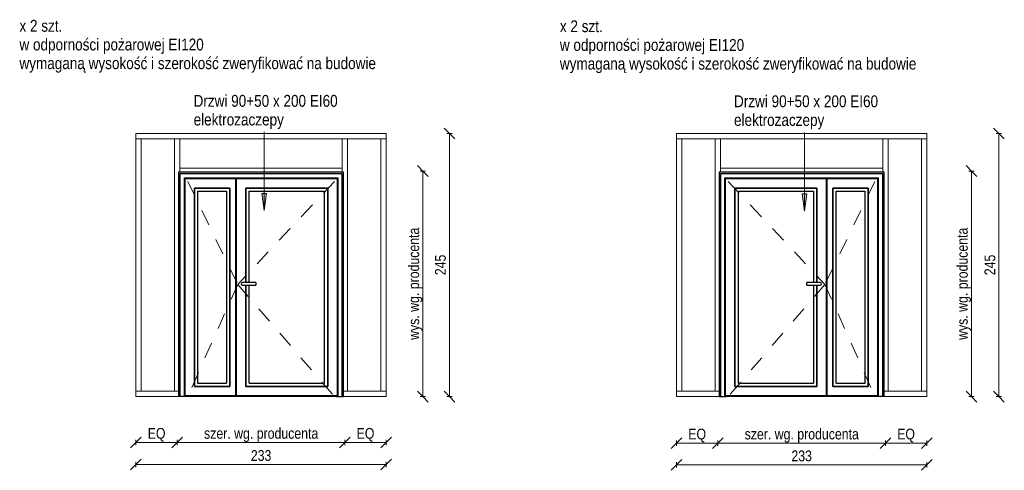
# Model space of a CAD drawing. Header units: centimetres. Extents: x 1381 to 4665, y -153 to 1401.
# Tile 2 of 4: x 1946 to 2863, y 981 to 1401. Entities that reach past the tile are written whole.
import ezdxf

# ---------------------------------------------------------------- set-up
doc = ezdxf.new("R2010")
doc.units = ezdxf.units.CM
doc.linetypes.add('Dash', pattern=[30, 15, -15])
for name, color, linetype, lineweight in [('A-ANNO-DIMS', 211, 'Continuous', 13), ('A-ANNO-DIMS-50', 211, 'Continuous', 13), ('A-DOOR', 31, 'Continuous', 25), ('A-DOOR-FRAM', 31, 'Continuous', 25), ('A-DOOR-HDLN', 31, 'Dash', 18), ('A-GLAZ-CWMG', 51, 'Continuous', 18), ('G-ANNO-TEXT', 231, 'Continuous', 13)]:
    doc.layers.add(name, color=color, linetype=linetype, lineweight=lineweight)
doc.styles.add('Arial Narrow', font='ARIALN.TTF', dxfattribs={"height": 10})
doc.styles.add('Arial Narrow_1', font='ARIALN.TTF', dxfattribs={"height": 11})
doc.dimstyles.new('Diagonal_1_100__0__wewnętrzne', dxfattribs={"dimscale": 30.48, "dimtxt": 10.23431, "dimasz": 0.328084, "dimexe": 0.082021, "dimexo": 0.0625, "dimgap": 0.016404, "dimtad": 1, "dimdec": 0, "dimdsep": 46, "dimtxsty": 'Arial Narrow', "dimblk1": 'OBLIQUE', "dimblk2": 'OBLIQUE', "dimsah": 1, "dimcen": 0.09, "dimazin": 0, "dimtfac": 1, "dimtdec": 4, "dimtix": 1, "dimtmove": 0, "dimatfit": 3, "dimfxl": 0.082021, "dimfxlon": 1, "dimtvp": 1, "dimtolj": 1, "dimtzin": 0, "dimarcsym": 2})

# ---------------------------------------------------------------- blocks, each defined once
blk = doc.blocks.new('Rectangular Mullion - Schueco_FWS-50-SI_Tran_CovCap-20mm_Tran-55mm-2508024-Ślusarka C2 EI120')
at = {"layer": 'A-GLAZ-CWMG'}
for p, q in [((297.38, 1260), (297.38, 1055)), ((302.38, 1260), (302.38, 1055)), ((302.38, 1055), (297.38, 1055))]:
    blk.add_line(p, q, dxfattribs=at)
blk = doc.blocks.new('Rectangular Mullion - Schueco_FWS-50-SI_Tran_CovCap-20mm_Tran-55mm-2368388-Ślusarka C2 EI120')
at = {"layer": 'A-GLAZ-CWMG'}
for p, q in [((297.38, 1290), (297.38, 1295)), ((335.88, 1295), (297.38, 1295)), ((335.88, 1290), (297.38, 1290))]:
    blk.add_line(p, q, dxfattribs=at)
blk = doc.blocks.new('Schueco_FWS_ADS-75-SimplySmart_inw_Family-02 - FWS SI insert unit 90-2368395-Ślusarka C2 EI120')
at = {"layer": 'A-DOOR'}
for p, q in [((408.64, 1156.2), (396.48, 1156.2)), ((396.48, 1153.8), (408.64, 1153.8))]:
    blk.add_line(p, q, dxfattribs=at)
at = {"layer": 'A-DOOR', "flags": 128}
blk.add_lwpolyline([(408.64, 1153.8), (408.8, 1153.82), (408.95, 1153.89), (409.08, 1154), (409.2, 1154.15), (409.3, 1154.33), (409.37, 1154.54), (409.42, 1154.77), (409.43, 1155), (409.42, 1155.23), (409.37, 1155.46), (409.3, 1155.67), (409.2, 1155.85), (409.08, 1156), (408.95, 1156.11), (408.8, 1156.18), (408.64, 1156.2)], dxfattribs=at)
at = {"layer": 'A-DOOR'}
blk.add_arc((396.48, 1155), 1.2, 90, 270, dxfattribs=at)
at = {"layer": 'A-DOOR-FRAM'}
for p, q in [((336.98, 1258.9), (336.98, 1050)), ((490.78, 1258.9), (336.98, 1258.9)), ((338.38, 1257.5), (338.38, 1050)), ((489.38, 1257.5), (338.38, 1257.5)), ((489.38, 1050), (489.38, 1257.5)), ((490.78, 1050), (490.78, 1258.9)), ((342.38, 1253.5), (342.38, 1050)), ((342.38, 1253.5), (485.38, 1253.5)), ((343.08, 1050.8), (343.08, 1252.8)), ((390.28, 1252.8), (343.08, 1252.8)), ((390.28, 1050.8), (390.28, 1252.8)), ((390.28, 1252.2), (390.98, 1252.2)), ((390.28, 1250.9), (390.98, 1250.9)), ((484.68, 1252.8), (390.98, 1252.8)), ((390.98, 1050.8), (390.98, 1252.8)), ((484.68, 1252.8), (484.68, 1050.8)), ((485.38, 1253.5), (485.38, 1050)), ((351.78, 1059.5), (351.78, 1244.1)), ((351.78, 1244.1), (384.78, 1244.1)), ((384.78, 1244.1), (351.78, 1244.1)), ((351.78, 1244.1), (351.78, 1059.5)), ((354.78, 1241.1), (354.78, 1062.5)), ((354.78, 1241.1), (381.78, 1241.1)), ((381.78, 1241.1), (381.78, 1062.5)), ((384.78, 1244.1), (384.78, 1059.5)), ((384.78, 1059.5), (384.78, 1244.1)), ((399.68, 1156.2), (399.68, 1244.1)), ((399.68, 1244.1), (475.98, 1244.1)), ((475.98, 1244.1), (399.68, 1244.1)), ((399.68, 1244.1), (399.68, 1156.2)), ((402.68, 1156.2), (402.68, 1241.1)), ((402.68, 1241.1), (472.98, 1241.1)), ((472.98, 1062.5), (472.98, 1241.1)), ((475.98, 1244.1), (475.98, 1059.5)), ((475.98, 1059.5), (475.98, 1244.1)), ((399.68, 1059.5), (399.68, 1153.8)), ((399.68, 1153.8), (399.68, 1059.5)), ((402.68, 1062.5), (402.68, 1153.8)), ((384.78, 1059.5), (351.78, 1059.5)), ((351.78, 1059.5), (384.78, 1059.5)), ((354.78, 1062.5), (381.78, 1062.5)), ((475.98, 1059.5), (399.68, 1059.5)), ((399.68, 1059.5), (475.98, 1059.5)), ((402.68, 1062.5), (472.98, 1062.5)), ((338.38, 1050), (336.98, 1050)), ((342.38, 1050), (338.38, 1050)), ((343.68, 1050), (342.38, 1050)), ((390.28, 1050.8), (343.08, 1050.8)), ((343.53, 1050), (343.53, 1050.8)), ((484.23, 1050), (343.53, 1050)), ((343.68, 1050), (343.68, 1050.8)), ((390.98, 1052.7), (390.28, 1052.7)), ((390.98, 1052), (390.28, 1052)), ((390.98, 1051.41), (390.28, 1051.41)), ((484.68, 1050.8), (390.98, 1050.8)), ((484.08, 1050.8), (484.08, 1050)), ((484.08, 1050), (485.38, 1050)), ((484.23, 1050.8), (484.23, 1050)), ((485.38, 1050), (489.38, 1050)), ((489.38, 1050), (490.78, 1050))]:
    blk.add_line(p, q, dxfattribs=at)
at = {"layer": 'A-DOOR-HDLN'}
for p, q in [((345.58, 1250.3), (392.23, 1154.45)), ((482.18, 1250.3), (392.23, 1154.45)), ((392.23, 1154.45), (345.58, 1050)), ((392.23, 1154.45), (482.18, 1050))]:
    blk.add_line(p, q, dxfattribs=at)
blk = doc.blocks.new('Rectangular Mullion - Schueco_FWS-50-SI_Tran_CovCap-20mm_Tran-55mm-2368389-Ślusarka C2 EI120')
at = {"layer": 'A-GLAZ-CWMG'}
for p, q in [((530.38, 1295), (491.88, 1295)), ((530.38, 1295), (530.38, 1290)), ((530.38, 1290), (491.88, 1290))]:
    blk.add_line(p, q, dxfattribs=at)
blk = doc.blocks.new('Rectangular Mullion - Schueco_FWS-50-SI_Mull_CovCap-20mm_Mull-85mm-2368390-Ślusarka C2 EI120')
at = {"layer": 'A-GLAZ-CWMG'}
for p, q in [((489.38, 1260), (489.38, 1258.9)), ((494.38, 1260), (494.38, 1055)), ((494.38, 1055), (490.78, 1055))]:
    blk.add_line(p, q, dxfattribs=at)
blk = doc.blocks.new('Rectangular Mullion - Schueco_FWS-50-SI_Tran_CovCap-20mm_Tran-55mm-2368391-Ślusarka C2 EI120')
at = {"layer": 'A-GLAZ-CWMG'}
for p, q in [((491.88, 1295), (335.88, 1295)), ((491.88, 1290), (335.88, 1290))]:
    blk.add_line(p, q, dxfattribs=at)
blk = doc.blocks.new('Rectangular Mullion - Schueco_FWS-50-SI_Tran_CovCap-20mm_Tran-55mm-2368392-Ślusarka C2 EI120')
at = {"layer": 'A-GLAZ-CWMG'}
for p, q in [((297.38, 1050), (297.38, 1055)), ((297.38, 1055), (336.98, 1055)), ((297.38, 1050), (336.98, 1050))]:
    blk.add_line(p, q, dxfattribs=at)
blk = doc.blocks.new('Rectangular Mullion - Schueco_FWS-50-SI_Mull_CovCap-20mm_Mull-85mm-V1-Ślusarka C2 EI120')
at = {"layer": 'A-GLAZ-CWMG'}
for p, q in [((333.38, 1260), (333.38, 1055)), ((338.38, 1260), (338.38, 1258.9)), ((336.98, 1055), (333.38, 1055))]:
    blk.add_line(p, q, dxfattribs=at)
blk = doc.blocks.new('Rectangular Mullion - Schueco_FWS-50-SI_Tran_CovCap-20mm_Tran-55mm-V2-Ślusarka C2 EI120')
at = {"layer": 'A-GLAZ-CWMG'}
for p, q in [((490.78, 1055), (530.38, 1055)), ((530.38, 1055), (530.38, 1050)), ((490.78, 1050), (530.38, 1050))]:
    blk.add_line(p, q, dxfattribs=at)
blk = doc.blocks.new('Rectangular Mullion - Schueco_FWS-50-SI_Tran_CovCap-20mm_Tran-55mm-2508027-Ślusarka C2 EI120')
at = {"layer": 'A-GLAZ-CWMG'}
for p, q in [((525.38, 1290), (530.38, 1290)), ((525.38, 1260), (525.38, 1290)), ((530.38, 1260), (530.38, 1290))]:
    blk.add_line(p, q, dxfattribs=at)
blk = doc.blocks.new('Rectangular Mullion - Schueco_FWS-50-SI_Tran_CovCap-20mm_Tran-55mm-2508028-Ślusarka C2 EI120')
at = {"layer": 'A-GLAZ-CWMG'}
for p, q in [((297.38, 1290), (302.38, 1290)), ((297.38, 1290), (297.38, 1260)), ((302.38, 1290), (302.38, 1260))]:
    blk.add_line(p, q, dxfattribs=at)
blk = doc.blocks.new('Rectangular Mullion - Schueco_FWS-50-SI_Tran_CovCap-20mm_Tran-55mm-2508029-Ślusarka C2 EI120')
at = {"layer": 'A-GLAZ-CWMG'}
for p, q in [((525.38, 1055), (525.38, 1260)), ((530.38, 1055), (530.38, 1260)), ((530.38, 1055), (525.38, 1055))]:
    blk.add_line(p, q, dxfattribs=at)
blk = doc.blocks.new('Rectangular Mullion - Schueco_FWS-50-SI_Tran_CovCap-20mm_Tran-55mm-2368393-Ślusarka C2 EI120')
at = {"layer": 'A-GLAZ-CWMG'}
for p, q in [((338.38, 1258.9), (338.38, 1262.5)), ((489.38, 1262.5), (338.38, 1262.5)), ((489.38, 1262.5), (489.38, 1258.9))]:
    blk.add_line(p, q, dxfattribs=at)
blk = doc.blocks.new('Rectangular Mullion - Schueco_FWS-50-SI_Mull_CovCap-20mm_Mull-85mm-2368394-Ślusarka C2 EI120')
at = {"layer": 'A-GLAZ-CWMG'}
for p, q in [((489.38, 1290), (494.38, 1290)), ((489.38, 1290), (489.38, 1260)), ((494.38, 1290), (494.38, 1260))]:
    blk.add_line(p, q, dxfattribs=at)
blk = doc.blocks.new('Rectangular Mullion - Schueco_FWS-50-SI_Tran_CovCap-20mm_Tran-55mm-2508018-Ślusarka C3 EI120')
at = {"layer": 'A-GLAZ-CWMG'}
for p, q in [((-302.38, 1260), (-302.38, 1055)), ((-297.38, 1260), (-297.38, 1055)), ((-297.38, 1055), (-302.38, 1055))]:
    blk.add_line(p, q, dxfattribs=at)
blk = doc.blocks.new('Rectangular Mullion - Schueco_FWS-50-SI_Tran_CovCap-20mm_Tran-55mm-2368443-Ślusarka C3 EI120')
at = {"layer": 'A-GLAZ-CWMG'}
for p, q in [((-335.88, 1295), (-297.38, 1295)), ((-297.38, 1295), (-297.38, 1290)), ((-335.88, 1290), (-297.38, 1290))]:
    blk.add_line(p, q, dxfattribs=at)
blk = doc.blocks.new('Schueco_FWS_ADS-75-SimplySmart_inw_Family-02 - FWS SI insert unit 90-2368450-Ślusarka C3 EI120')
at = {"layer": 'A-DOOR'}
for p, q in [((-396.48, 1156.2), (-408.64, 1156.2)), ((-408.64, 1153.8), (-396.48, 1153.8))]:
    blk.add_line(p, q, dxfattribs=at)
at = {"layer": 'A-DOOR', "flags": 128}
blk.add_lwpolyline([(-408.64, 1156.2), (-408.8, 1156.18), (-408.95, 1156.11), (-409.08, 1156), (-409.2, 1155.85), (-409.3, 1155.67), (-409.37, 1155.46), (-409.42, 1155.23), (-409.43, 1155), (-409.42, 1154.77), (-409.37, 1154.54), (-409.3, 1154.33), (-409.2, 1154.15), (-409.08, 1154), (-408.95, 1153.89), (-408.8, 1153.82), (-408.64, 1153.8)], dxfattribs=at)
at = {"layer": 'A-DOOR'}
blk.add_arc((-396.48, 1155), 1.2, 270, 90, dxfattribs=at)
at = {"layer": 'A-DOOR-FRAM'}
for p, q in [((-490.78, 1258.9), (-490.78, 1050)), ((-336.98, 1258.9), (-490.78, 1258.9)), ((-489.38, 1257.5), (-489.38, 1050)), ((-338.38, 1257.5), (-489.38, 1257.5)), ((-338.38, 1050), (-338.38, 1257.5)), ((-336.98, 1050), (-336.98, 1258.9)), ((-485.38, 1050), (-485.38, 1253.5)), ((-485.38, 1253.5), (-342.38, 1253.5)), ((-390.98, 1252.8), (-484.68, 1252.8)), ((-484.68, 1050.8), (-484.68, 1252.8)), ((-390.98, 1252.8), (-390.98, 1050.8)), ((-390.98, 1252.2), (-390.28, 1252.2)), ((-390.98, 1250.9), (-390.28, 1250.9)), ((-343.08, 1252.8), (-390.28, 1252.8)), ((-390.28, 1252.8), (-390.28, 1050.8)), ((-343.08, 1252.8), (-343.08, 1050.8)), ((-342.38, 1050), (-342.38, 1253.5)), ((-475.98, 1059.5), (-475.98, 1244.1)), ((-475.98, 1244.1), (-399.68, 1244.1)), ((-399.68, 1244.1), (-475.98, 1244.1)), ((-475.98, 1244.1), (-475.98, 1059.5)), ((-472.98, 1241.1), (-472.98, 1062.5)), ((-472.98, 1241.1), (-402.68, 1241.1)), ((-402.68, 1241.1), (-402.68, 1156.2)), ((-399.68, 1244.1), (-399.68, 1156.2)), ((-399.68, 1156.2), (-399.68, 1244.1)), ((-384.78, 1059.5), (-384.78, 1244.1)), ((-384.78, 1244.1), (-351.78, 1244.1)), ((-351.78, 1244.1), (-384.78, 1244.1)), ((-384.78, 1244.1), (-384.78, 1059.5)), ((-381.78, 1062.5), (-381.78, 1241.1)), ((-381.78, 1241.1), (-354.78, 1241.1)), ((-354.78, 1062.5), (-354.78, 1241.1)), ((-351.78, 1244.1), (-351.78, 1059.5)), ((-351.78, 1059.5), (-351.78, 1244.1)), ((-402.68, 1153.8), (-402.68, 1062.5)), ((-399.68, 1153.8), (-399.68, 1059.5)), ((-399.68, 1059.5), (-399.68, 1153.8)), ((-399.68, 1059.5), (-475.98, 1059.5)), ((-475.98, 1059.5), (-399.68, 1059.5)), ((-472.98, 1062.5), (-402.68, 1062.5)), ((-351.78, 1059.5), (-384.78, 1059.5)), ((-384.78, 1059.5), (-351.78, 1059.5)), ((-381.78, 1062.5), (-354.78, 1062.5)), ((-490.78, 1050), (-489.38, 1050)), ((-489.38, 1050), (-485.38, 1050)), ((-485.38, 1050), (-484.08, 1050)), ((-390.98, 1050.8), (-484.68, 1050.8)), ((-484.23, 1050), (-484.23, 1050.8)), ((-343.53, 1050), (-484.23, 1050)), ((-484.08, 1050), (-484.08, 1050.8)), ((-390.28, 1052.7), (-390.98, 1052.7)), ((-390.28, 1052), (-390.98, 1052)), ((-390.28, 1051.41), (-390.98, 1051.41)), ((-343.08, 1050.8), (-390.28, 1050.8)), ((-343.68, 1050.8), (-343.68, 1050)), ((-342.38, 1050), (-343.68, 1050)), ((-343.53, 1050.8), (-343.53, 1050)), ((-338.38, 1050), (-342.38, 1050)), ((-336.98, 1050), (-338.38, 1050))]:
    blk.add_line(p, q, dxfattribs=at)
at = {"layer": 'A-DOOR-HDLN'}
for p, q in [((-482.18, 1250.3), (-392.23, 1154.45)), ((-345.58, 1250.3), (-392.23, 1154.45)), ((-392.23, 1154.45), (-482.18, 1050)), ((-392.23, 1154.45), (-345.58, 1050))]:
    blk.add_line(p, q, dxfattribs=at)
blk = doc.blocks.new('Rectangular Mullion - Schueco_FWS-50-SI_Tran_CovCap-20mm_Tran-55mm-2368444-Ślusarka C3 EI120')
at = {"layer": 'A-GLAZ-CWMG'}
for p, q in [((-530.38, 1290), (-530.38, 1295)), ((-530.38, 1295), (-491.88, 1295)), ((-530.38, 1290), (-491.88, 1290))]:
    blk.add_line(p, q, dxfattribs=at)
blk = doc.blocks.new('Rectangular Mullion - Schueco_FWS-50-SI_Mull_CovCap-20mm_Mull-85mm-2368445-Ślusarka C3 EI120')
at = {"layer": 'A-GLAZ-CWMG'}
for p, q in [((-494.38, 1260), (-494.38, 1055)), ((-489.38, 1260), (-489.38, 1258.9)), ((-490.78, 1055), (-494.38, 1055))]:
    blk.add_line(p, q, dxfattribs=at)
blk = doc.blocks.new('Rectangular Mullion - Schueco_FWS-50-SI_Tran_CovCap-20mm_Tran-55mm-2368446-Ślusarka C3 EI120')
at = {"layer": 'A-GLAZ-CWMG'}
for p, q in [((-491.88, 1295), (-335.88, 1295)), ((-491.88, 1290), (-335.88, 1290))]:
    blk.add_line(p, q, dxfattribs=at)
blk = doc.blocks.new('Rectangular Mullion - Schueco_FWS-50-SI_Tran_CovCap-20mm_Tran-55mm-2368447-Ślusarka C3 EI120')
at = {"layer": 'A-GLAZ-CWMG'}
for p, q in [((-297.38, 1055), (-336.98, 1055)), ((-297.38, 1055), (-297.38, 1050)), ((-297.38, 1050), (-336.98, 1050))]:
    blk.add_line(p, q, dxfattribs=at)
blk = doc.blocks.new('Rectangular Mullion - Schueco_FWS-50-SI_Mull_CovCap-20mm_Mull-85mm-V3-Ślusarka C3 EI120')
at = {"layer": 'A-GLAZ-CWMG'}
for p, q in [((-338.38, 1260), (-338.38, 1258.9)), ((-333.38, 1260), (-333.38, 1055)), ((-333.38, 1055), (-336.98, 1055))]:
    blk.add_line(p, q, dxfattribs=at)
blk = doc.blocks.new('Rectangular Mullion - Schueco_FWS-50-SI_Tran_CovCap-20mm_Tran-55mm-V4-Ślusarka C3 EI120')
at = {"layer": 'A-GLAZ-CWMG'}
for p, q in [((-530.38, 1050), (-530.38, 1055)), ((-490.78, 1055), (-530.38, 1055)), ((-490.78, 1050), (-530.38, 1050))]:
    blk.add_line(p, q, dxfattribs=at)
blk = doc.blocks.new('Rectangular Mullion - Schueco_FWS-50-SI_Tran_CovCap-20mm_Tran-55mm-2508021-Ślusarka C3 EI120')
at = {"layer": 'A-GLAZ-CWMG'}
for p, q in [((-530.38, 1290), (-525.38, 1290)), ((-530.38, 1260), (-530.38, 1290)), ((-525.38, 1260), (-525.38, 1290))]:
    blk.add_line(p, q, dxfattribs=at)
blk = doc.blocks.new('Rectangular Mullion - Schueco_FWS-50-SI_Tran_CovCap-20mm_Tran-55mm-2508022-Ślusarka C3 EI120')
at = {"layer": 'A-GLAZ-CWMG'}
for p, q in [((-302.38, 1290), (-297.38, 1290)), ((-302.38, 1290), (-302.38, 1260)), ((-297.38, 1290), (-297.38, 1260))]:
    blk.add_line(p, q, dxfattribs=at)
blk = doc.blocks.new('Rectangular Mullion - Schueco_FWS-50-SI_Tran_CovCap-20mm_Tran-55mm-2508023-Ślusarka C3 EI120')
at = {"layer": 'A-GLAZ-CWMG'}
for p, q in [((-530.38, 1055), (-530.38, 1260)), ((-525.38, 1055), (-525.38, 1260)), ((-525.38, 1055), (-530.38, 1055))]:
    blk.add_line(p, q, dxfattribs=at)
blk = doc.blocks.new('Rectangular Mullion - Schueco_FWS-50-SI_Tran_CovCap-20mm_Tran-55mm-2368448-Ślusarka C3 EI120')
at = {"layer": 'A-GLAZ-CWMG'}
for p, q in [((-489.38, 1258.9), (-489.38, 1262.5)), ((-489.38, 1262.5), (-338.38, 1262.5)), ((-338.38, 1262.5), (-338.38, 1258.9))]:
    blk.add_line(p, q, dxfattribs=at)
blk = doc.blocks.new('Rectangular Mullion - Schueco_FWS-50-SI_Mull_CovCap-20mm_Mull-85mm-2368449-Ślusarka C3 EI120')
at = {"layer": 'A-GLAZ-CWMG'}
for p, q in [((-494.38, 1290), (-489.38, 1290)), ((-494.38, 1290), (-494.38, 1260)), ((-489.38, 1290), (-489.38, 1260))]:
    blk.add_line(p, q, dxfattribs=at)
blk = doc.blocks.new('DIMBLOCK8-Ślusarka C2 EI120')
at = {"layer": 'A-ANNO-DIMS-50'}
for p, q in [((2054.29, 986.8), (2059.29, 991.8)), ((2287.29, 986.8), (2292.29, 991.8)), ((2054.29, 986.8), (2049.29, 981.8)), ((2054.29, 989.3), (2054.29, 984.3)), ((2054.29, 986.8), (2054.29, 989.3)), ((2054.29, 986.8), (2287.29, 986.8)), ((2287.29, 986.8), (2282.29, 981.8)), ((2287.29, 989.3), (2287.29, 984.3)), ((2287.29, 986.8), (2287.29, 989.3))]:
    blk.add_line(p, q, dxfattribs=at)
at = {"layer": 'A-ANNO-DIMS-50', "color": 0, "insert": (2161.29, 1000.23), "char_height": 10, "width": 22.8079, "attachment_point": 1, "line_spacing_factor": 0.974696, "style": 'Arial Narrow'}
blk.add_mtext('233', dxfattribs=at)
blk = doc.blocks.new('_Oblique')
at = {"color": 0, "linetype": 'ByBlock', "lineweight": -2}
blk.add_line((-0.5, -0.5), (0.5, 0.5), dxfattribs=at)
blk = doc.blocks.new('DIMBLOCK9-Ślusarka C2 EI120')
at = {"layer": 'A-ANNO-DIMS-50'}
for p, q in [((2346.25, 1295), (2341.25, 1300)), ((2343.75, 1295), (2348.75, 1295)), ((2346.25, 1295), (2343.75, 1295)), ((2346.25, 1050), (2346.25, 1295)), ((2346.25, 1295), (2351.25, 1290)), ((2346.25, 1050), (2341.25, 1055)), ((2343.75, 1050), (2348.75, 1050)), ((2346.25, 1050), (2343.75, 1050)), ((2346.25, 1050), (2351.25, 1045))]:
    blk.add_line(p, q, dxfattribs=at)
at = {"layer": 'A-ANNO-DIMS-50', "color": 0, "insert": (2332.83, 1163), "char_height": 10, "width": 22.8079, "attachment_point": 1, "rotation": 90, "line_spacing_factor": 0.974696, "style": 'Arial Narrow'}
blk.add_mtext('245', dxfattribs=at)
blk = doc.blocks.new('DIMBLOCK10-Ślusarka C2 EI120')
at = {"layer": 'A-ANNO-DIMS-50'}
for p, q in [((2054.29, 1007.41), (2059.29, 1012.41)), ((2054.29, 1009.91), (2054.29, 1004.91)), ((2054.29, 1007.41), (2054.29, 1009.91)), ((2092.79, 1007.41), (2097.79, 1012.41)), ((2092.79, 1009.91), (2092.79, 1004.91)), ((2092.79, 1007.41), (2092.79, 1009.91)), ((2054.29, 1007.41), (2049.29, 1002.41)), ((2054.29, 1007.41), (2092.79, 1007.41)), ((2092.79, 1007.41), (2087.79, 1002.41))]:
    blk.add_line(p, q, dxfattribs=at)
at = {"layer": 'A-ANNO-DIMS-50', "color": 0, "insert": (2065.26, 1020.84), "char_height": 10, "width": 19.8838, "attachment_point": 1, "line_spacing_factor": 0.974696, "style": 'Arial Narrow'}
blk.add_mtext('EQ', dxfattribs=at)
blk = doc.blocks.new('DIMBLOCK11-Ślusarka C2 EI120')
at = {"layer": 'A-ANNO-DIMS-50'}
for p, q in [((2092.79, 1007.41), (2097.79, 1012.41)), ((2092.79, 1009.91), (2092.79, 1004.91)), ((2092.79, 1007.41), (2092.79, 1009.91)), ((2248.79, 1007.41), (2253.79, 1012.41)), ((2248.79, 1009.91), (2248.79, 1004.91)), ((2248.79, 1007.41), (2248.79, 1009.91)), ((2092.79, 1007.41), (2087.79, 1002.41)), ((2092.79, 1007.41), (2248.79, 1007.41)), ((2248.79, 1007.41), (2243.79, 1002.41))]:
    blk.add_line(p, q, dxfattribs=at)
at = {"layer": 'A-ANNO-DIMS-50', "color": 0, "insert": (2117.76, 1020.84), "char_height": 10, "width": 127.2953, "attachment_point": 1, "line_spacing_factor": 0.974696, "style": 'Arial Narrow'}
blk.add_mtext('szer. wg. producenta', dxfattribs=at)
blk = doc.blocks.new('DIMBLOCK12-Ślusarka C2 EI120')
at = {"layer": 'A-ANNO-DIMS-50'}
for p, q in [((2248.79, 1007.41), (2253.79, 1012.41)), ((2248.79, 1009.91), (2248.79, 1004.91)), ((2248.79, 1007.41), (2248.79, 1009.91)), ((2287.29, 1007.41), (2292.29, 1012.41)), ((2287.29, 1009.91), (2287.29, 1004.91)), ((2287.29, 1007.41), (2287.29, 1009.91)), ((2248.79, 1007.41), (2243.79, 1002.41)), ((2248.79, 1007.41), (2287.29, 1007.41)), ((2287.29, 1007.41), (2282.29, 1002.41))]:
    blk.add_line(p, q, dxfattribs=at)
at = {"layer": 'A-ANNO-DIMS-50', "color": 0, "insert": (2259.76, 1020.84), "char_height": 10, "width": 19.8838, "attachment_point": 1, "line_spacing_factor": 0.974696, "style": 'Arial Narrow'}
blk.add_mtext('EQ', dxfattribs=at)
blk = doc.blocks.new('DIMBLOCK13-Ślusarka C2 EI120')
at = {"layer": 'A-ANNO-DIMS-50'}
for p, q in [((2321.43, 1260), (2316.43, 1265)), ((2318.93, 1260), (2323.93, 1260)), ((2321.43, 1260), (2318.93, 1260)), ((2321.43, 1050), (2321.43, 1260)), ((2321.43, 1260), (2326.43, 1255)), ((2321.43, 1050), (2316.43, 1055)), ((2318.93, 1050), (2323.93, 1050)), ((2321.43, 1050), (2318.93, 1050)), ((2321.43, 1050), (2326.43, 1045))]:
    blk.add_line(p, q, dxfattribs=at)
at = {"layer": 'A-ANNO-DIMS-50', "color": 0, "insert": (2308.01, 1102.85), "char_height": 10, "width": 125.151, "attachment_point": 1, "rotation": 90, "line_spacing_factor": 0.974696, "style": 'Arial Narrow'}
blk.add_mtext('wys. wg. producenta', dxfattribs=at)
blk = doc.blocks.new('DIMBLOCK14-Ślusarka C3 EI120')
at = {"layer": 'A-ANNO-DIMS-50'}
for p, q in [((2557.64, 986.46), (2562.64, 991.46)), ((2790.64, 986.46), (2795.64, 991.46)), ((2557.64, 986.46), (2552.64, 981.46)), ((2557.64, 988.96), (2557.64, 983.96)), ((2557.64, 986.46), (2557.64, 988.96)), ((2557.64, 986.46), (2790.64, 986.46)), ((2790.64, 986.46), (2785.64, 981.46)), ((2790.64, 988.96), (2790.64, 983.96)), ((2790.64, 986.46), (2790.64, 988.96))]:
    blk.add_line(p, q, dxfattribs=at)
at = {"layer": 'A-ANNO-DIMS-50', "color": 0, "insert": (2664.64, 999.88), "char_height": 10, "width": 22.8079, "attachment_point": 1, "line_spacing_factor": 0.974696, "style": 'Arial Narrow'}
blk.add_mtext('233', dxfattribs=at)
blk = doc.blocks.new('DIMBLOCK15-Ślusarka C3 EI120')
at = {"layer": 'A-ANNO-DIMS-50'}
for p, q in [((2557.64, 1006.78), (2562.64, 1011.78)), ((2557.64, 1009.28), (2557.64, 1004.28)), ((2557.64, 1006.78), (2557.64, 1009.28)), ((2596.14, 1006.78), (2601.14, 1011.78)), ((2596.14, 1009.28), (2596.14, 1004.28)), ((2596.14, 1006.78), (2596.14, 1009.28)), ((2557.64, 1006.78), (2552.64, 1001.78)), ((2557.64, 1006.78), (2596.14, 1006.78)), ((2596.14, 1006.78), (2591.14, 1001.78))]:
    blk.add_line(p, q, dxfattribs=at)
at = {"layer": 'A-ANNO-DIMS-50', "color": 0, "insert": (2568.61, 1020.21), "char_height": 10, "width": 19.8838, "attachment_point": 1, "line_spacing_factor": 0.974696, "style": 'Arial Narrow'}
blk.add_mtext('EQ', dxfattribs=at)
blk = doc.blocks.new('DIMBLOCK16-Ślusarka C3 EI120')
at = {"layer": 'A-ANNO-DIMS-50'}
for p, q in [((2596.14, 1006.78), (2601.14, 1011.78)), ((2596.14, 1009.28), (2596.14, 1004.28)), ((2596.14, 1006.78), (2596.14, 1009.28)), ((2752.14, 1006.78), (2757.14, 1011.78)), ((2752.14, 1009.28), (2752.14, 1004.28)), ((2752.14, 1006.78), (2752.14, 1009.28)), ((2596.14, 1006.78), (2591.14, 1001.78)), ((2596.14, 1006.78), (2752.14, 1006.78)), ((2752.14, 1006.78), (2747.14, 1001.78))]:
    blk.add_line(p, q, dxfattribs=at)
at = {"layer": 'A-ANNO-DIMS-50', "color": 0, "insert": (2621.1, 1020.21), "char_height": 10, "width": 127.2953, "attachment_point": 1, "line_spacing_factor": 0.974696, "style": 'Arial Narrow'}
blk.add_mtext('szer. wg. producenta', dxfattribs=at)
blk = doc.blocks.new('DIMBLOCK17-Ślusarka C3 EI120')
at = {"layer": 'A-ANNO-DIMS-50'}
for p, q in [((2752.14, 1006.78), (2757.14, 1011.78)), ((2752.14, 1009.28), (2752.14, 1004.28)), ((2752.14, 1006.78), (2752.14, 1009.28)), ((2790.64, 1006.78), (2795.64, 1011.78)), ((2790.64, 1009.28), (2790.64, 1004.28)), ((2790.64, 1006.78), (2790.64, 1009.28)), ((2752.14, 1006.78), (2747.14, 1001.78)), ((2752.14, 1006.78), (2790.64, 1006.78)), ((2790.64, 1006.78), (2785.64, 1001.78))]:
    blk.add_line(p, q, dxfattribs=at)
at = {"layer": 'A-ANNO-DIMS-50', "color": 0, "insert": (2763.11, 1020.21), "char_height": 10, "width": 19.8838, "attachment_point": 1, "line_spacing_factor": 0.974696, "style": 'Arial Narrow'}
blk.add_mtext('EQ', dxfattribs=at)
blk = doc.blocks.new('DIMBLOCK18-Ślusarka C3 EI120')
at = {"layer": 'A-ANNO-DIMS-50'}
for p, q in [((2857.87, 1295), (2852.87, 1300)), ((2855.37, 1295), (2860.37, 1295)), ((2857.87, 1295), (2855.37, 1295)), ((2857.87, 1050), (2857.87, 1295)), ((2857.87, 1295), (2862.87, 1290)), ((2857.87, 1050), (2852.87, 1055)), ((2855.37, 1050), (2860.37, 1050)), ((2857.87, 1050), (2855.37, 1050)), ((2857.87, 1050), (2862.87, 1045))]:
    blk.add_line(p, q, dxfattribs=at)
at = {"layer": 'A-ANNO-DIMS-50', "color": 0, "insert": (2844.45, 1163), "char_height": 10, "width": 22.8079, "attachment_point": 1, "rotation": 90, "line_spacing_factor": 0.974696, "style": 'Arial Narrow'}
blk.add_mtext('245', dxfattribs=at)
blk = doc.blocks.new('DIMBLOCK19-Ślusarka C3 EI120')
at = {"layer": 'A-ANNO-DIMS-50'}
for p, q in [((2832.23, 1260), (2827.23, 1265)), ((2829.73, 1260), (2834.73, 1260)), ((2832.23, 1260), (2829.73, 1260)), ((2832.23, 1050), (2832.23, 1260)), ((2832.23, 1260), (2837.23, 1255)), ((2832.23, 1050), (2827.23, 1055)), ((2829.73, 1050), (2834.73, 1050)), ((2832.23, 1050), (2829.73, 1050)), ((2832.23, 1050), (2837.23, 1045))]:
    blk.add_line(p, q, dxfattribs=at)
at = {"layer": 'A-ANNO-DIMS-50', "color": 0, "insert": (2818.8, 1102.85), "char_height": 10, "width": 125.151, "attachment_point": 1, "rotation": 90, "line_spacing_factor": 0.974696, "style": 'Arial Narrow'}
blk.add_mtext('wys. wg. producenta', dxfattribs=at)

msp = doc.modelspace()

# ---------------------------------------------------------------- hatches: boundary and pattern name
at = {"layer": 'G-ANNO-TEXT'}
for points in [[(2173.65, 1223.16), (2175.74, 1239.03), (2171.56, 1239.03)], [(2676.86, 1222.77), (2678.95, 1238.65), (2674.77, 1238.65)]]:
    msp.add_hatch(color=7, dxfattribs=at).paths.add_polyline_path(points, flags=0)

# ---------------------------------------------------------------- linework, layer by layer
at = {"layer": 'G-ANNO-TEXT', "color": 7}
for p, q in [((2173.65, 1223.16), (2173.65, 1296.35)), ((2676.86, 1222.77), (2676.86, 1295.96)), ((2175.74, 1239.03), (2171.56, 1239.03)), ((2171.56, 1239.03), (2173.65, 1223.16)), ((2173.65, 1223.16), (2175.74, 1239.03)), ((2678.95, 1238.65), (2674.77, 1238.65)), ((2674.77, 1238.65), (2676.86, 1222.77)), ((2676.86, 1222.77), (2678.95, 1238.65))]:
    msp.add_line(p, q, dxfattribs=at)

# ---------------------------------------------------------------- block references
at = {"layer": 'A-DOOR'}
for name, p in [('Schueco_FWS_ADS-75-SimplySmart_inw_Family-02 - FWS SI insert unit 90-2368395-Ślusarka C2 EI120', (1756.92, 0)), ('Schueco_FWS_ADS-75-SimplySmart_inw_Family-02 - FWS SI insert unit 90-2368450-Ślusarka C3 EI120', (3088.02, 0))]:
    msp.add_blockref(name, p, dxfattribs=at)
at = {"layer": 'A-GLAZ-CWMG'}
for name, p in [('Rectangular Mullion - Schueco_FWS-50-SI_Tran_CovCap-20mm_Tran-55mm-2368388-Ślusarka C2 EI120', (1756.92, 0)), ('Rectangular Mullion - Schueco_FWS-50-SI_Tran_CovCap-20mm_Tran-55mm-2368391-Ślusarka C2 EI120', (1756.92, 0)), ('Rectangular Mullion - Schueco_FWS-50-SI_Tran_CovCap-20mm_Tran-55mm-2368389-Ślusarka C2 EI120', (1756.92, 0)), ('Rectangular Mullion - Schueco_FWS-50-SI_Tran_CovCap-20mm_Tran-55mm-2368444-Ślusarka C3 EI120', (3088.02, 0)), ('Rectangular Mullion - Schueco_FWS-50-SI_Tran_CovCap-20mm_Tran-55mm-2368446-Ślusarka C3 EI120', (3088.02, 0)), ('Rectangular Mullion - Schueco_FWS-50-SI_Tran_CovCap-20mm_Tran-55mm-2368443-Ślusarka C3 EI120', (3088.02, 0)), ('Rectangular Mullion - Schueco_FWS-50-SI_Tran_CovCap-20mm_Tran-55mm-2508028-Ślusarka C2 EI120', (1756.92, 0)), ('Rectangular Mullion - Schueco_FWS-50-SI_Mull_CovCap-20mm_Mull-85mm-2368394-Ślusarka C2 EI120', (1600.92, 0)), ('Rectangular Mullion - Schueco_FWS-50-SI_Mull_CovCap-20mm_Mull-85mm-2368394-Ślusarka C2 EI120', (1756.92, 0)), ('Rectangular Mullion - Schueco_FWS-50-SI_Tran_CovCap-20mm_Tran-55mm-2508027-Ślusarka C2 EI120', (1756.92, 0)), ('Rectangular Mullion - Schueco_FWS-50-SI_Tran_CovCap-20mm_Tran-55mm-2508021-Ślusarka C3 EI120', (3088.02, 0)), ('Rectangular Mullion - Schueco_FWS-50-SI_Mull_CovCap-20mm_Mull-85mm-2368449-Ślusarka C3 EI120', (3088.02, 0)), ('Rectangular Mullion - Schueco_FWS-50-SI_Mull_CovCap-20mm_Mull-85mm-2368449-Ślusarka C3 EI120', (3244.02, 0)), ('Rectangular Mullion - Schueco_FWS-50-SI_Tran_CovCap-20mm_Tran-55mm-2508022-Ślusarka C3 EI120', (3088.02, 0)), ('Rectangular Mullion - Schueco_FWS-50-SI_Tran_CovCap-20mm_Tran-55mm-2508024-Ślusarka C2 EI120', (1756.92, 0)), ('Rectangular Mullion - Schueco_FWS-50-SI_Mull_CovCap-20mm_Mull-85mm-V1-Ślusarka C2 EI120', (1756.92, 0)), ('Rectangular Mullion - Schueco_FWS-50-SI_Tran_CovCap-20mm_Tran-55mm-2368393-Ślusarka C2 EI120', (1756.92, 0)), ('Rectangular Mullion - Schueco_FWS-50-SI_Mull_CovCap-20mm_Mull-85mm-2368390-Ślusarka C2 EI120', (1756.92, 0)), ('Rectangular Mullion - Schueco_FWS-50-SI_Tran_CovCap-20mm_Tran-55mm-2508029-Ślusarka C2 EI120', (1756.92, 0)), ('Rectangular Mullion - Schueco_FWS-50-SI_Tran_CovCap-20mm_Tran-55mm-2508023-Ślusarka C3 EI120', (3088.02, 0)), ('Rectangular Mullion - Schueco_FWS-50-SI_Mull_CovCap-20mm_Mull-85mm-2368445-Ślusarka C3 EI120', (3088.02, 0)), ('Rectangular Mullion - Schueco_FWS-50-SI_Tran_CovCap-20mm_Tran-55mm-2368448-Ślusarka C3 EI120', (3088.02, 0)), ('Rectangular Mullion - Schueco_FWS-50-SI_Mull_CovCap-20mm_Mull-85mm-V3-Ślusarka C3 EI120', (3088.02, 0)), ('Rectangular Mullion - Schueco_FWS-50-SI_Tran_CovCap-20mm_Tran-55mm-2508018-Ślusarka C3 EI120', (3088.02, 0)), ('Rectangular Mullion - Schueco_FWS-50-SI_Tran_CovCap-20mm_Tran-55mm-2368392-Ślusarka C2 EI120', (1756.92, 0)), ('Rectangular Mullion - Schueco_FWS-50-SI_Tran_CovCap-20mm_Tran-55mm-V2-Ślusarka C2 EI120', (1756.92, 0)), ('Rectangular Mullion - Schueco_FWS-50-SI_Tran_CovCap-20mm_Tran-55mm-V4-Ślusarka C3 EI120', (3088.02, 0)), ('Rectangular Mullion - Schueco_FWS-50-SI_Tran_CovCap-20mm_Tran-55mm-2368447-Ślusarka C3 EI120', (3088.02, 0))]:
    msp.add_blockref(name, p, dxfattribs=at)

# ---------------------------------------------------------------- texts
at = {"layer": 'G-ANNO-TEXT', "color": 7, "char_height": 11, "attachment_point": 1, "line_spacing_factor": 0.949189, "style": 'Arial Narrow_1'}
for s, insert, width in [('\\pxt5.77273,11.54545,17.31818,23.09091,28.86364,34.63636,40.40909,46.18182,51.95455,57.72727,63.5,69.27273,75.04545,80.81818,86.59091,92.36364,98.13636,103.90909,109.68182,115.45455,121.22727,127,132.77273,138.54545,144.31818,150.09091,155.86364,161.63636,167.40909,173.18182,178.95455,184.72727;{x 2 szt.\\Pw odporności pożarowej EI120\\Pwymaganą wysokość i szerokość zweryfikować na budowie}', (1945.84, 1400.62), 452.45), ('\\pxt5.77273,11.54545,17.31818,23.09091,28.86364,34.63636,40.40909,46.18182,51.95455,57.72727,63.5,69.27273,75.04545,80.81818,86.59091,92.36364,98.13636,103.90909,109.68182,115.45455,121.22727,127,132.77273,138.54545,144.31818,150.09091,155.86364,161.63636,167.40909,173.18182,178.95455,184.72727;{x 2 szt.\\Pw odporności pożarowej EI120\\Pwymaganą wysokość i szerokość zweryfikować na budowie}', (2449.05, 1400.23), 452.45), ('\\pxt5.77273,11.54545,17.31818,23.09091,28.86364,34.63636,40.40909,46.18182,51.95455,57.72727,63.5,69.27273,75.04545,80.81818,86.59091,92.36364,98.13636,103.90909,109.68182,115.45455,121.22727,127,132.77273,138.54545,144.31818,150.09091,155.86364,161.63636,167.40909,173.18182,178.95455,184.72727;{Drzwi 90+50 x 200 EI60\\Pelektrozaczepy}', (2108, 1330.78), 132.613), ('\\pxt5.77273,11.54545,17.31818,23.09091,28.86364,34.63636,40.40909,46.18182,51.95455,57.72727,63.5,69.27273,75.04545,80.81818,86.59091,92.36364,98.13636,103.90909,109.68182,115.45455,121.22727,127,132.77273,138.54545,144.31818,150.09091,155.86364,161.63636,167.40909,173.18182,178.95455,184.72727;{Drzwi 90+50 x 200 EI60\\Pelektrozaczepy}', (2611.21, 1330.4), 132.613)]:
    msp.add_mtext(s, dxfattribs=dict(at, insert=insert, width=width))

# ---------------------------------------------------------------- dimensions: what is measured, and where the dimension line sits
at = {"layer": 'A-ANNO-DIMS'}
for base, p1, p2, picture, middle in [((2346.25, 1295), (2343.75, 1050), (2343.75, 1295), 'DIMBLOCK9-Ślusarka C2 EI120', (2340.64, 1172.5)), ((2857.87, 1295), (2855.37, 1050), (2855.37, 1295), 'DIMBLOCK18-Ślusarka C3 EI120', (2852.27, 1172.5))]:
    dim = msp.add_linear_dim(base=base, p1=p1, p2=p2, angle=90, dimstyle='Diagonal_1_100__0__wewnętrzne', override={"dimpost": '<>', "dimfxl": 245}, dxfattribs=at)
    dim.commit()
    dim.dimension.update_dxf_attribs({"geometry": picture, "text_midpoint": middle})
for base, p1, p2, picture, middle in [((2321.43, 1260), (2318.93, 1050), (2318.93, 1260), 'DIMBLOCK13-Ślusarka C2 EI120', (2314.46, 1155)), ((2832.23, 1260), (2829.73, 1050), (2829.73, 1260), 'DIMBLOCK19-Ślusarka C3 EI120', (2825.26, 1155))]:
    dim = msp.add_linear_dim(base=base, p1=p1, p2=p2, angle=90, text='wys. wg. producenta', dimstyle='Diagonal_1_100__0__wewnętrzne', override={"dimpost": '<>', "dimfxl": 210}, dxfattribs=at)
    dim.commit()
    dim.dimension.update_dxf_attribs({"geometry": picture, "text_midpoint": middle})
for base, p1, p2, text, override, picture, middle in [((2092.79, 1007.41), (2054.29, 1009.91), (2092.79, 1009.91), 'EQ', {"dimpost": '<>', "dimfxl": 38.5}, 'DIMBLOCK10-Ślusarka C2 EI120', (2073.54, 1013.39)), ((2248.79, 1007.41), (2092.79, 1009.91), (2248.79, 1009.91), 'szer. wg. producenta', {"dimpost": '<>', "dimfxl": 156}, 'DIMBLOCK11-Ślusarka C2 EI120', (2170.79, 1014.38)), ((2287.29, 1007.41), (2248.79, 1009.91), (2287.29, 1009.91), 'EQ', {"dimpost": '<>', "dimfxl": 38.5}, 'DIMBLOCK12-Ślusarka C2 EI120', (2268.04, 1013.39)), ((2596.14, 1006.78), (2557.64, 1009.28), (2596.14, 1009.28), 'EQ', {"dimpost": '<>', "dimfxl": 38.5}, 'DIMBLOCK15-Ślusarka C3 EI120', (2576.89, 1012.76)), ((2752.14, 1006.78), (2596.14, 1009.28), (2752.14, 1009.28), 'szer. wg. producenta', {"dimpost": '<>', "dimfxl": 156}, 'DIMBLOCK16-Ślusarka C3 EI120', (2674.14, 1013.75)), ((2790.64, 1006.78), (2752.14, 1009.28), (2790.64, 1009.28), 'EQ', {"dimpost": '<>', "dimfxl": 38.5}, 'DIMBLOCK17-Ślusarka C3 EI120', (2771.39, 1012.76))]:
    dim = msp.add_linear_dim(base=base, p1=p1, p2=p2, text=text, dimstyle='Diagonal_1_100__0__wewnętrzne', override=override, dxfattribs=at)
    dim.commit()
    dim.dimension.update_dxf_attribs({"geometry": picture, "text_midpoint": middle})
for base, p1, p2, picture, middle in [((2287.29, 986.8), (2054.29, 989.3), (2287.29, 989.3), 'DIMBLOCK8-Ślusarka C2 EI120', (2170.79, 992.41)), ((2790.64, 986.46), (2557.64, 988.96), (2790.64, 988.96), 'DIMBLOCK14-Ślusarka C3 EI120', (2674.14, 992.06))]:
    dim = msp.add_linear_dim(base=base, p1=p1, p2=p2, dimstyle='Diagonal_1_100__0__wewnętrzne', override={"dimpost": '<>', "dimfxl": 233}, dxfattribs=at)
    dim.commit()
    dim.dimension.update_dxf_attribs({"geometry": picture, "text_midpoint": middle})

doc.saveas('drawing.dxf')
